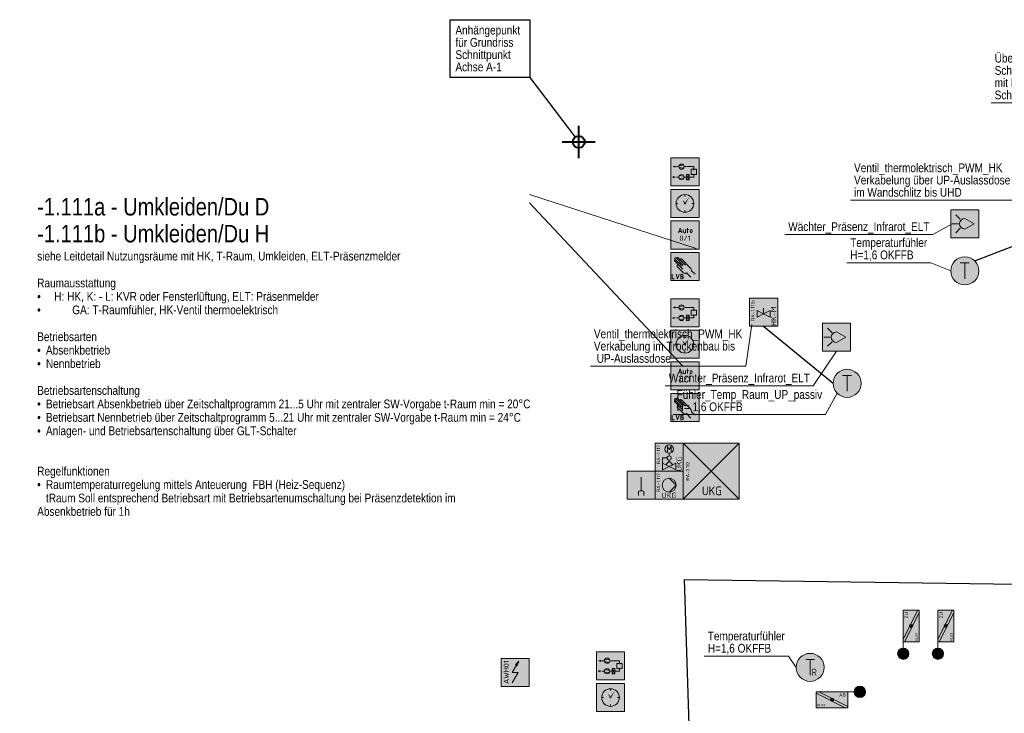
# Model space of a CAD drawing. Header units: metres. Extents: x -13.3 to 22.4, y -10.6 to 32.8.
# Tile 7 of 10: x -13.3 to 0.7, y 22.9 to 32.8. Entities that reach past the tile are written whole.
import ezdxf
from ezdxf.enums import TextEntityAlignment as Align

# ---------------------------------------------------------------- set-up
doc = ezdxf.new("R2010")
doc.units = ezdxf.units.M
doc.header["$MEASUREMENT"] = 0
for name, color, linetype, lineweight in [('50', 7, 'Continuous', 0), ('TRI_CONNPTS', 7, 'Continuous', 0), ('TRI_H3D', 7, 'Continuous', 0), ('ZWP_480_SYM_E0', 5, 'Continuous', 13), ('ZWP_480_SYM_E0_2D', 7, 'Continuous', 0), ('ZWP_480_SYM_E0_3D', 7, 'Continuous', 0), ('ZWP_480_SYM_SCHWARZ', 7, 'Continuous', 13), ('ZWP_480_SYM_SCHWARZ_2D', 7, 'Continuous', 0), ('ZWP_480_TEXT_1_50_TOP', 7, 'Continuous', 0), ('ZWP_480_TEXT_SCHWARZ', 7, 'Continuous', 0)]:
    doc.layers.add(name, color=color, linetype=linetype, lineweight=lineweight)
doc.layers.add('ALLG-Einfügepunkt', color=7, linetype='Continuous', lineweight=0, plot=False)
doc.layers.add('INTERN_Bemerkung', color=6, linetype='Continuous', lineweight=30, plot=False)
doc.layers.get('TRI_CONNPTS').off()
doc.layers.get('TRI_H3D').off()
doc.styles.add('1 100 0 35', font='ARIALN.TTF', dxfattribs={"height": 0.25})
doc.styles.add('ISOCP', font='isocp.shx')
doc.styles.add('Style-Arial Narrow', font='ARIALN.TTF')
doc.styles.add('Style-isocp', font='isocp.shx')
doc.styles.add('ZWP_1 200', font='ARIALN.TTF', dxfattribs={"height": 0.5})
doc.styles.add('ZWP_1 50', font='ARIALN.TTF', dxfattribs={"height": 0.125})

# ---------------------------------------------------------------- blocks, each defined once
blk = doc.blocks.new('*U15')
at = {"color": 2, "linetype": 'Continuous', "lineweight": 40}
for p, q in [((0, -0.23), (0, 0.23)), ((-0.235, 0), (0.235, 0))]:
    blk.add_line(p, q, dxfattribs=at)
blk.add_circle((0, 0), 0.0854, dxfattribs=at)
blk = doc.blocks.new('EINFUE')
at = {"color": 2, "linetype": 'Continuous', "lineweight": 30}
blk.add_line((-0.6957, 0.9207), (-0.0499, 0.0693), dxfattribs=at)
blk.add_3dface([(-1.8342, 1.7443), (-0.6957, 1.7443), (-0.6957, 0.9207), (-1.8342, 0.9207)], dxfattribs=at)
at = {"color": 2, "linetype": 'Continuous', "lineweight": 40}
blk.add_blockref('*U15', (-0.0001, 0), dxfattribs=at)
at = {"color": 2, "linetype": 'Continuous', "lineweight": 30, "style": 'Style-Arial Narrow'}
for s, p in [('Anhängepunkt', (-1.7581, 1.5333)), ('für Grundriss', (-1.7581, 1.3583)), ('Schnittpunkt', (-1.7581, 1.1833)), ('Achse A-1', (-1.7581, 1.0083))]:
    blk.add_text(s, height=0.125, dxfattribs=at).set_placement(p)
blk = doc.blocks.new('*U38')
at = {"color": 5, "linetype": 'Continuous', "lineweight": 13}
for p, q in [((-0.063, 0.113), (0.062, 0.113)), ((0, -0.112), (0, 0.113))]:
    blk.add_line(p, q, dxfattribs=at)
blk = doc.blocks.new('ZWP_480_Fuehler_Temp_1_1')
at = {"lineweight": 13}
h = blk.add_hatch(color=254, dxfattribs=at)
edge = h.paths.add_edge_path()
edge.add_arc((-0.016, 0), 0.2, 0, 360)
at = {"color": 5, "lineweight": 13}
blk.add_circle((-0.016, 0), 0.2, dxfattribs=at)
at = {"color": 5, "linetype": 'Continuous', "lineweight": 13}
blk.add_blockref('*U38', (-0.017, 0), dxfattribs=at)
blk = doc.blocks.new('ZWP_480_Fuehler_Temp_2')
at = {"layer": '50'}
for p, q in [((0, 0.001), (0, 0.001)), ((0, 0), (0, 0)), ((0, 0, 0.001), (0, 0, 0.001)), ((0.001, 0), (0.001, 0)), ((0.184, 0), (0.184, 0))]:
    blk.add_line(p, q, dxfattribs=at)
at = {"layer": 'ZWP_480_SYM_E0', "color": 5, "lineweight": 13}
blk.add_blockref('ZWP_480_Fuehler_Temp_1_1', (0, 0), dxfattribs=at)
blk = doc.blocks.new('*U18')
at = {"color": 5, "linetype": 'Continuous', "lineweight": 13}
for p, q in [((-0.063, 0.113), (0.062, 0.113)), ((0, -0.112), (0, 0.113))]:
    blk.add_line(p, q, dxfattribs=at)
blk = doc.blocks.new('ZWP_480_Fuehler_Temp_1')
at = {"lineweight": 13}
h = blk.add_hatch(color=254, dxfattribs=at)
edge = h.paths.add_edge_path()
edge.add_arc((-0.016, 0), 0.2, 0, 360)
at = {"color": 5, "lineweight": 13}
blk.add_circle((-0.016, 0), 0.2, dxfattribs=at)
at = {"color": 5, "linetype": 'Continuous', "lineweight": 13}
blk.add_blockref('*U18', (-0.017, 0), dxfattribs=at)
blk = doc.blocks.new('ZWP_480_Fuehler_Temp')
at = {"layer": 'ZWP_480_SYM_E0', "color": 5, "lineweight": 13}
blk.add_blockref('ZWP_480_Fuehler_Temp_1', (0, 0), dxfattribs=at)
blk = doc.blocks.new('ZWP_480_Wächter_Präsenz_Infrarot_1')
at = {"layer": 'ZWP_480_SYM_E0', "color": 5, "lineweight": 13}
for p, q in [((-0.135, 0), (0, 0.075)), ((0.064, 0.064), (0.127, 0.127)), ((-0.135, 0), (0, -0.075)), ((0.064, -0.064), (0.127, -0.127)), ((0.09, 0), (0.18, 0))]:
    blk.add_line(p, q, dxfattribs=at)
at = {"layer": 'ZWP_480_SYM_E0', "color": 5, "lineweight": 13, "flags": 128}
blk.add_lwpolyline([(-0.2, 0.2), (0.2, 0.2), (0.2, -0.2), (-0.2, -0.2)], close=True, dxfattribs=at)
at = {"layer": 'ZWP_480_SYM_E0', "color": 5, "lineweight": 13}
blk.add_arc((0, 0), 0.075, 270, 90, dxfattribs=at)
at = {"layer": 'ZWP_480_SYM_E0', "color": 254, "lineweight": 13, "extrusion": (0, 0, -1)}
blk.add_solid([(0.2, 0.2), (-0.2, 0.2), (0.2, -0.2), (-0.2, -0.2)], dxfattribs=at)
blk = doc.blocks.new('ZWP_480_Wächter_Präsenz_Infrarot')
at = {"layer": 'ZWP_480_SYM_E0', "color": 5, "lineweight": 13, "rotation": 180}
blk.add_blockref('ZWP_480_Wächter_Präsenz_Infrarot_1', (0, 0), dxfattribs=at)
blk = doc.blocks.new('_T3D___31')
at = {"layer": 'ZWP_480_TEXT_1_50_TOP', "linetype": 'Continuous'}
for p, q in [((-1.472, 30.188, -3.44), (0.85, 30.188, -3.44)), ((0.85, 30.188, -3.44), (1.028, 29.804, -3.44))]:
    blk.add_line(p, q, dxfattribs=at)
at = {"layer": 'ZWP_480_TEXT_1_50_TOP', "linetype": 'Continuous', "style": 'ZWP_1 50'}
for s, p in [('Ventil_thermolektrisch_PWM_HK', (-1.422, 30.713, -3.44)), ('Verkabelung über UP-Auslassdose', (-1.422, 30.538, -3.44)), ('im Wandschlitz bis UHD', (-1.422, 30.363, -3.44))]:
    blk.add_text(s, height=0.125, dxfattribs=at).set_placement(p, align=Align.TOP_LEFT)
blk = doc.blocks.new('_T3D___36')
at = {"layer": 'ZWP_480_TEXT_1_50_TOP', "linetype": 'Continuous'}
for p, q in [((-2.962, 27.822, -3.44), (-2.875, 28.417, -3.44)), ((-5.178, 27.822, -3.44), (-2.962, 27.822, -3.44))]:
    blk.add_line(p, q, dxfattribs=at)
at = {"layer": 'ZWP_480_TEXT_1_50_TOP', "linetype": 'Continuous', "style": 'ZWP_1 50'}
for s, p in [('Ventil_thermolektrisch_PWM_HK', (-5.128, 28.347, -3.44)), ('Verkabelung im Trockenbau bis', (-5.128, 28.172, -3.44)), (' UP-Auslassdose', (-5.128, 27.997, -3.44))]:
    blk.add_text(s, height=0.125, dxfattribs=at).set_placement(p, align=Align.TOP_LEFT)
blk = doc.blocks.new('_T3D___37')
at = {"layer": 'ZWP_480_TEXT_1_50_TOP', "linetype": 'Continuous'}
for p, q in [((-1.829, 27.16, -2.344), (-1.663, 27.466, -2.344)), ((-4.004, 27.16, -2.344), (-1.829, 27.16, -2.344))]:
    blk.add_line(p, q, dxfattribs=at)
at = {"layer": 'ZWP_480_TEXT_1_50_TOP', "linetype": 'Continuous', "style": 'ZWP_1 50'}
for s, p in [('Fühler_Temp_Raum_UP_passiv', (-3.954, 27.51, -2.344)), ('H= 1,6 OKFFB', (-3.954, 27.335, -2.344))]:
    blk.add_text(s, height=0.125, dxfattribs=at).set_placement(p, align=Align.TOP_LEFT)
blk = doc.blocks.new('_T3D___38')
at = {"layer": 'ZWP_480_TEXT_1_50_TOP', "linetype": 'Continuous'}
for p, q in [((-2.004, 27.57, -0.835), (-1.673, 28.064, -0.835)), ((-4.115, 27.57, -0.835), (-2.004, 27.57, -0.835))]:
    blk.add_line(p, q, dxfattribs=at)
at = {"layer": 'ZWP_480_TEXT_1_50_TOP', "linetype": 'Continuous', "style": 'ZWP_1 50'}
blk.add_text('Wächter_Präsenz_Infrarot_ELT', height=0.125, dxfattribs=at).set_placement((-4.065, 27.745, -0.835), align=Align.TOP_LEFT)
blk = doc.blocks.new('_T3D___39')
at = {"layer": 'ZWP_480_TEXT_1_50_TOP', "linetype": 'Continuous'}
for p, q in [((-1.527, 29.327, -2.344), (-0.326, 29.327, -2.344)), ((-0.326, 29.327, -2.344), (-0.043, 29.211, -2.344))]:
    blk.add_line(p, q, dxfattribs=at)
at = {"layer": 'ZWP_480_TEXT_1_50_TOP', "linetype": 'Continuous', "style": 'ZWP_1 50'}
for s, p in [('Temperaturfühler', (-1.477, 29.677, -2.344)), ('H=1,6 OKFFB', (-1.477, 29.502, -2.344))]:
    blk.add_text(s, height=0.125, dxfattribs=at).set_placement(p, align=Align.TOP_LEFT)
blk = doc.blocks.new('_T3D___40')
at = {"layer": 'ZWP_480_TEXT_1_50_TOP', "linetype": 'Continuous'}
for p, q in [((-0.3, 29.73, -0.835), (-0.023, 29.882, -0.835)), ((-2.411, 29.73, -0.835), (-0.3, 29.73, -0.835))]:
    blk.add_line(p, q, dxfattribs=at)
at = {"layer": 'ZWP_480_TEXT_1_50_TOP', "linetype": 'Continuous', "style": 'ZWP_1 50'}
blk.add_text('Wächter_Präsenz_Infrarot_ELT', height=0.125, dxfattribs=at).set_placement((-2.361, 29.905, -0.835), align=Align.TOP_LEFT)
blk = doc.blocks.new('_T3D___43')
at = {"layer": 'ZWP_480_TEXT_1_50_TOP', "linetype": 'Continuous'}
for p, q in [((0.475, 28.377), (2.328, 28.377)), ((2.328, 28.377), (2.985, 26.908))]:
    blk.add_line(p, q, dxfattribs=at)
at = {"layer": 'ZWP_480_TEXT_1_50_TOP', "linetype": 'Continuous', "style": 'ZWP_1 50'}
for s, p in [('Überwachung AWH01 - ', (0.525, 29.077)), ('Schmutzwasserhebeanlage', (0.525, 28.902)), ('mit Füllstandsüberwachung', (0.525, 28.727)), ('Schacht', (0.525, 28.552))]:
    blk.add_text(s, height=0.125, dxfattribs=at).set_placement(p, align=Align.TOP_LEFT)
blk = doc.blocks.new('ZWP_480_Autarke_Anlage_1_2')
at = {"lineweight": 13, "extrusion": (0, 0, -1)}
blk.add_hatch(color=256, dxfattribs=at).paths.add_polyline_path([(-0.029, -0.105), (-0.052, -0.036), (-0.005, -0.09), (-0.017, -0.097)])
at = {"lineweight": 13}
for p, q in [((-0.042, -0.2), (0.017, -0.097)), ((-0.042, -0.347), (0.042, -0.2)), ((-0.042, -0.2), (0.042, -0.2))]:
    blk.add_line(p, q, dxfattribs=at)
at = {"lineweight": 13, "flags": 128}
for points in [[(-0.2, -0.4), (-0.2, 0), (0.2, 0), (0.2, -0.4)], [(0.005, -0.09), (0.052, -0.036), (0.029, -0.105), (0.017, -0.097)]]:
    blk.add_lwpolyline(points, close=True, dxfattribs=at)
at = {"color": 254, "lineweight": 13, "extrusion": (0, 0, -1)}
blk.add_solid([(0.2, -0.4), (0.2, 0), (-0.2, -0.4), (-0.2, 0)], dxfattribs=at)
at = {"insert": (-0.128, -0.194), "char_height": 0.15, "attachment_point": 5, "rotation": 90, "style": 'ZWP_1 200'}
blk.add_mtext('\\Fisocp;\\Q0;\\H0.5x;AWH01', dxfattribs=at)
blk = doc.blocks.new('ZWP_480_Anlsch_Anlagenbild_kl_1')
at = {"color": 250, "lineweight": 13}
for p, q in [((0.165, 0.287), (0.23, 0.299)), ((0.163, 0.275), (0.128, 0.275)), ((0.163, 0.275), (0.128, 0.275)), ((0.165, 0.263), (0.23, 0.251)), ((0.236, 0.137), (0.171, 0.149)), ((0.238, 0.275), (0.377, 0.275)), ((0.311, 0.163), (0.273, 0.088)), ((0.273, 0.163), (0.311, 0.088)), ((0.377, 0.226), (0.377, 0.275)), ((0.377, 0.125), (0.377, 0.174)), ((0.163, 0.125), (0.128, 0.125)), ((0.236, 0.113), (0.171, 0.101)), ((0.238, 0.125), (0.273, 0.125)), ((0.377, 0.125), (0.311, 0.125))]:
    blk.add_line(p, q, dxfattribs=at)
at = {"color": 250, "lineweight": 13, "flags": 128}
blk.add_lwpolyline([(0.05, 0.4), (0.45, 0.4), (0.45, 0), (0.05, 0)], close=True, dxfattribs=at)
at = {"color": 250, "lineweight": 13}
for centre in [(0.201, 0.275), (0.201, 0.125)]:
    blk.add_circle(centre, 0.0375, dxfattribs=at)
at = {"color": 254, "lineweight": 13, "extrusion": (0, 0, -1)}
blk.add_solid([(-0.05, 0.4), (-0.45, 0.4), (-0.05, 0), (-0.45, 0)], dxfattribs=at)
at = {"color": 250, "lineweight": 13}
for points in [[(0.111, 0.284), (0.081, 0.275), (0.111, 0.266)], [(0.273, 0.163), (0.311, 0.163), (0.311, 0.088), (0.273, 0.088)], [(0.34, 0.237), (0.415, 0.237), (0.415, 0.163), (0.34, 0.163)], [(0.081, 0.134), (0.111, 0.125), (0.081, 0.116)]]:
    blk.add_3dface(points, dxfattribs=at)
blk = doc.blocks.new('ZWP_480_Anlsch_Anlagenbild_kl')
at = {"layer": 'ZWP_480_SYM_SCHWARZ', "color": 250, "lineweight": 13}
blk.add_blockref('ZWP_480_Anlsch_Anlagenbild_kl_1', (0, 0), dxfattribs=at)
blk = doc.blocks.new('ZWP_480_Anlsch_Zeitschaltprogramm_kl_1')
at = {"color": 250, "lineweight": 13}
for p, q in [((0.25, 0.326), (0.25, 0.3)), ((0.15, 0.2), (0.124, 0.2)), ((0.376, 0.2), (0.35, 0.2)), ((0.25, 0.1), (0.25, 0.074))]:
    blk.add_line(p, q, dxfattribs=at)
at = {"color": 250, "lineweight": 13, "flags": 128}
blk.add_lwpolyline([(0.05, 0.4), (0.45, 0.4), (0.45, 0), (0.05, 0)], close=True, dxfattribs=at)
at = {"color": 250, "lineweight": 13}
for radius in [0.126, 0.00655]:
    blk.add_circle((0.25, 0.2), radius, dxfattribs=at)
at = {"color": 254, "lineweight": 13, "extrusion": (0, 0, -1)}
blk.add_solid([(-0.05, 0.4), (-0.45, 0.4), (-0.05, 0), (-0.45, 0)], dxfattribs=at)
at = {"color": 7, "lineweight": 13, "extrusion": (0, 0, -1)}
blk.add_solid([(-0.25, 0.2), (-0.256, 0.221), (-0.267, 0.213), (-0.314, 0.294)], dxfattribs=at)
at = {"color": 7, "lineweight": 13}
blk.add_solid([(0.25, 0.2), (0.244, 0.221), (0.232, 0.213), (0.211, 0.255)], dxfattribs=at)
blk = doc.blocks.new('ZWP_480_Anlsch_Zeitschaltprogramm_kl')
at = {"layer": 'ZWP_480_SYM_SCHWARZ', "color": 250, "lineweight": 13}
blk.add_blockref('ZWP_480_Anlsch_Zeitschaltprogramm_kl_1', (0, 0), dxfattribs=at)
blk = doc.blocks.new('*U159')
at = {"color": 250, "lineweight": 13}
blk.add_line((0.032, -0.03), (-0.032, -0.03), dxfattribs=at)
at = {"color": 250, "lineweight": 13, "flags": 128}
blk.add_lwpolyline([(-0.045, -0.068), (0, 0.067), (0.045, -0.068)], dxfattribs=at)
blk = doc.blocks.new('*U160')
at = {"color": 250, "lineweight": 13}
blk.add_line((-0.03, 0.045), (-0.03, -0.019), dxfattribs=at)
at = {"color": 250, "lineweight": 13, "flags": 128}
blk.add_lwpolyline([(-0.004, -0.045), (0.03, -0.045), (0.03, 0.045)], dxfattribs=at)
at = {"color": 250, "lineweight": 13}
blk.add_arc((-0.004, -0.019), 0.0262, 180, 270, dxfattribs=at)
blk = doc.blocks.new('*U161')
at = {"color": 250, "lineweight": 13}
for p, q in [((-0.023, 0.022), (0.022, 0.022)), ((-0.008, -0.068), (-0.008, 0.067))]:
    blk.add_line(p, q, dxfattribs=at)
blk = doc.blocks.new('*U162')
at = {"color": 250, "lineweight": 13}
for p, q in [((-0.03, -0.015), (-0.03, 0.015)), ((0.03, 0.015), (0.03, -0.015))]:
    blk.add_line(p, q, dxfattribs=at)
at = {"color": 250, "lineweight": 13, "extrusion": (0, 0, -1)}
for centre, start, end in [((0, 0.015), 0, 180), ((0, -0.015), 180, 0)]:
    blk.add_arc(centre, 0.03, start, end, dxfattribs=at)
blk = doc.blocks.new('ZWP_480_Anlsch_Anlagenschalter_kl_1')
at = {"color": 250, "lineweight": 13, "flags": 128}
blk.add_lwpolyline([(0.05, 0.4), (0.45, 0.4), (0.45, 0), (0.05, 0)], close=True, dxfattribs=at)
at = {"color": 254, "lineweight": 13, "extrusion": (0, 0, -1)}
blk.add_solid([(-0.05, 0.4), (-0.45, 0.4), (-0.05, 0), (-0.45, 0)], dxfattribs=at)
at = {"color": 250, "lineweight": 13, "xscale": 0.5, "yscale": 0.5}
for name, p in [('*U159', (0.181, 0.265)), ('*U161', (0.289, 0.265)), ('*U160', (0.241, 0.254)), ('*U162', (0.338, 0.254))]:
    blk.add_blockref(name, p, dxfattribs=at)
at = {"style": 'Style-isocp'}
blk.add_text('0/1', height=0.075, dxfattribs=at).set_placement((0.25, 0.192), align=Align.TOP_CENTER)
blk = doc.blocks.new('ZWP_480_Anlsch_Anlagenschalter_kl')
at = {"layer": 'ZWP_480_SYM_SCHWARZ_2D', "color": 250, "lineweight": 13}
blk.add_blockref('ZWP_480_Anlsch_Anlagenschalter_kl_1', (0, 0), dxfattribs=at)
blk = doc.blocks.new('*U165')
at = {"color": 250, "linetype": 'Continuous', "lineweight": 13}
for p, q in [((0, 0.008), (-0.038, 0.008)), ((-0.038, -0.067), (0, -0.067))]:
    blk.add_line(p, q, dxfattribs=at)
at = {"color": 250, "linetype": 'Continuous', "lineweight": 13, "flags": 128}
blk.add_lwpolyline([(0, 0.068), (-0.038, 0.068), (-0.038, -0.067)], dxfattribs=at)
at = {"color": 250, "linetype": 'Continuous', "lineweight": 13}
for centre, radius in [((0, 0.038), 0.03), ((0, -0.03), 0.0375)]:
    blk.add_arc(centre, radius, 270, 90, dxfattribs=at)
blk = doc.blocks.new('ZWP_480_Anlsch_Handeingriff_LVB_kl_1')
at = {"color": 250, "lineweight": 13}
for p, q in [((0.21, 0.203), (0.106, 0.307)), ((0.225, 0.22), (0.122, 0.323)), ((0.257, 0.219), (0.148, 0.328)), ((0.326, 0.182), (0.2, 0.308)), ((0.219, 0.162), (0.104, 0.277)), ((0.229, 0.112), (0.139, 0.201)), ((0.335, 0.047), (0.266, 0.116)), ((0.393, 0.091), (0.345, 0.138))]:
    blk.add_line(p, q, dxfattribs=at)
at = {"color": 250, "lineweight": 13, "flags": 128}
blk.add_lwpolyline([(0.05, 0.4), (0.45, 0.4), (0.45, 0), (0.05, 0)], close=True, dxfattribs=at)
at = {"color": 250, "linetype": 'Continuous', "lineweight": 13, "flags": 128}
for points in [[(0.069, 0.091), (0.069, 0.024), (0.099, 0.024)], [(0.122, 0.091), (0.144, 0.024), (0.167, 0.091)]]:
    blk.add_lwpolyline(points, dxfattribs=at)
at = {"color": 250, "lineweight": 13}
for centre, radius, start, end in [((0.112, 0.285), 0.0112, 39.1885, 225), ((0.114, 0.315), 0.0112, 45, 225), ((0.14, 0.32), 0.0112, 45, 225), ((0.192, 0.3), 0.0112, 45, 225), ((0.151, 0.21), 0.0143, 39.3773, 225), ((0.255, 0.139), 0.0378, 225, 302.1988)]:
    blk.add_arc(centre, radius, start, end, dxfattribs=at)
blk.add_ellipse((0.318, 0.164), major_axis=(0.0237, -0.04), ratio=0.353513, start_param=0.67387, end_param=1.817169, dxfattribs=at)
at = {"color": 254, "lineweight": 13, "extrusion": (0, 0, -1)}
blk.add_solid([(-0.05, 0.4), (-0.45, 0.4), (-0.05, 0), (-0.45, 0)], dxfattribs=at)
at = {"color": 250, "linetype": 'Continuous', "lineweight": 13, "xscale": 0.5, "yscale": 0.5}
blk.add_blockref('*U165', (0.208, 0.057), dxfattribs=at)
blk = doc.blocks.new('ZWP_480_Anlsch_Handeingriff_LVB_kl')
at = {"layer": 'ZWP_480_SYM_SCHWARZ', "color": 250, "lineweight": 13}
blk.add_blockref('ZWP_480_Anlsch_Handeingriff_LVB_kl_1', (0, 0), dxfattribs=at)
blk = doc.blocks.new('ZWP_480_Ventil_thermelektr_1')
at = {"color": 5, "lineweight": 13}
for p, q in [((-0.094, 0.024), (0, -0.023)), ((-0.094, -0.07), (-0.094, 0.024)), ((0, 0.057), (0, -0.023)), ((0.094, 0.024), (0, -0.023)), ((0.094, -0.07), (0.094, 0.024)), ((0, -0.023), (-0.094, -0.07)), ((0, -0.023), (0.094, -0.07))]:
    blk.add_line(p, q, dxfattribs=at)
at = {"color": 5, "lineweight": 13, "flags": 128}
blk.add_lwpolyline([(-0.2, 0.202), (0.2, 0.202), (0.2, -0.198), (-0.2, -0.198)], close=True, dxfattribs=at)
blk.add_lwpolyline([(-0.2, 0.202), (0.2, 0.202), (0.2, -0.198), (-0.2, -0.198)], close=True, dxfattribs=at)
at = {"color": 254, "lineweight": 13, "extrusion": (0, 0, -1)}
blk.add_solid([(0.2, 0.202), (-0.2, 0.202), (0.2, -0.198), (-0.2, -0.198)], dxfattribs=at)
blk.add_solid([(0.2, 0.202), (-0.2, 0.202), (0.2, -0.198), (-0.2, -0.198)], dxfattribs=at)
at = {"rotation": 90, "style": 'ISOCP'}
for s, insert, char_height, attachment_point in [('\\H0.277778x;RA-1.111b', (-0.179, 0.176), 0.18, 3), ('\\H0.5x;HK-M', (0.142, -0.198), 0.15, 4)]:
    blk.add_mtext(s, dxfattribs=dict(at, insert=insert, char_height=char_height, attachment_point=attachment_point))
blk = doc.blocks.new('ZWP_480_Ventil_thermelektr')
at = {"layer": 'ZWP_480_SYM_E0_2D', "color": 5, "lineweight": 13}
blk.add_blockref('ZWP_480_Ventil_thermelektr_1', (0, 0), dxfattribs=at)
blk = doc.blocks.new('ZWP_480_BSK_Motor_klein_R_1')
at = {"layer": 'ZWP_480_SYM_E0_2D', "lineweight": 13}
h = blk.add_hatch(color=254, dxfattribs=at)
edge = h.paths.add_edge_path()
edge.add_arc((0.397, 0.112), 0.081, 0, 360)
h = blk.add_hatch(color=5, dxfattribs=at)
edge = h.paths.add_edge_path()
edge.add_arc((0, 0), 0.0225, 0, 360)
h = blk.add_hatch(color=5, dxfattribs=at)
edge = h.paths.add_edge_path()
edge.add_arc((0, 0), 0.0225, 0, 360)
at = {"layer": 'ZWP_480_SYM_E0_2D', "color": 5, "lineweight": 13}
for p, q in [((0.367, 0.067), (0.367, 0.158)), ((0.367, 0.158), (0.397, 0.107)), ((0.397, 0.107), (0.428, 0.158)), ((0.428, 0.158), (0.428, 0.067)), ((-0.225, 0.094), (0.187, -0.113)), ((-0.187, 0.112), (0.225, -0.094)), ((0.316, 0.112), (0.225, 0.112))]:
    blk.add_line(p, q, dxfattribs=at)
at = {"layer": 'ZWP_480_SYM_E0_2D', "color": 5, "lineweight": 13, "flags": 128}
blk.add_lwpolyline([(0.225, -0.113), (0.225, 0.112), (-0.225, 0.112), (-0.225, -0.113)], close=True, dxfattribs=at)
at = {"layer": 'ZWP_480_SYM_E0_2D', "color": 5, "lineweight": 13}
blk.add_circle((0.397, 0.112), 0.081, dxfattribs=at)
at = {"layer": 'ZWP_480_SYM_E0_2D', "color": 254, "lineweight": 13}
blk.add_solid([(0.225, -0.113), (0.225, 0.112), (-0.225, -0.113), (-0.225, 0.112)], dxfattribs=at)
at = {"layer": 'ZWP_480_SYM_E0_3D', "color": 5, "lineweight": 13}
blk.add_circle((0, 0), 0.0225, dxfattribs=at)
blk.add_circle((0, 0), 0.0225, dxfattribs=at)
at = {"layer": 'ZWP_480_SYM_E0_2D', "char_height": 0.10125, "style": 'ZWP_1 200'}
for s, insert, attachment_point in [('\\Fisocp;\\Q0;\\H0.493827x;AB', (0.198, 0.068), 6), ('\\Fisocp;\\Q0;\\H0.345679x;KL03', (-0.212, -0.078), 4)]:
    blk.add_mtext(s, dxfattribs=dict(at, insert=insert, attachment_point=attachment_point))
blk = doc.blocks.new('ZWP_480_BSK_Motor_klein_R')
at = {"layer": 'ZWP_480_SYM_E0_3D', "color": 5, "lineweight": 13}
blk.add_blockref('ZWP_480_BSK_Motor_klein_R_1', (0, 0), dxfattribs=at)
blk = doc.blocks.new('ZWP_480_BSK_Motor_klein_L_1')
at = {"layer": 'ZWP_480_SYM_E0_2D', "lineweight": 13}
h = blk.add_hatch(color=254, dxfattribs=at)
edge = h.paths.add_edge_path()
edge.add_arc((-0.397, 0.113), 0.081, 0, 360)
h = blk.add_hatch(color=5, dxfattribs=at)
edge = h.paths.add_edge_path()
edge.add_arc((0, 0), 0.0225, 0, 360)
h = blk.add_hatch(color=5, dxfattribs=at)
edge = h.paths.add_edge_path()
edge.add_arc((0, 0), 0.0225, 0, 360)
at = {"layer": 'ZWP_480_SYM_E0_2D', "color": 5, "lineweight": 13}
for p, q in [((-0.427, 0.067), (-0.427, 0.158)), ((-0.427, 0.158), (-0.397, 0.107)), ((-0.397, 0.107), (-0.367, 0.158)), ((-0.367, 0.158), (-0.367, 0.067)), ((-0.225, 0.113), (-0.316, 0.113)), ((-0.225, 0.094), (0.187, -0.113)), ((-0.187, 0.113), (0.225, -0.094))]:
    blk.add_line(p, q, dxfattribs=at)
at = {"layer": 'ZWP_480_SYM_E0_2D', "color": 5, "lineweight": 13, "flags": 128}
blk.add_lwpolyline([(0.225, -0.113), (0.225, 0.113), (-0.225, 0.113), (-0.225, -0.113)], close=True, dxfattribs=at)
at = {"layer": 'ZWP_480_SYM_E0_2D', "color": 5, "lineweight": 13}
blk.add_circle((-0.397, 0.113), 0.081, dxfattribs=at)
at = {"layer": 'ZWP_480_SYM_E0_2D', "color": 254, "lineweight": 13, "extrusion": (0, 0, -1)}
blk.add_solid([(-0.225, -0.113), (-0.225, 0.113), (0.225, -0.113), (0.225, 0.113)], dxfattribs=at)
at = {"layer": 'ZWP_480_SYM_E0_3D', "color": 5, "lineweight": 13}
blk.add_circle((0, 0), 0.0225, dxfattribs=at)
blk.add_circle((0, 0), 0.0225, dxfattribs=at)
at = {"layer": 'ZWP_480_SYM_E0_2D', "char_height": 0.10125, "style": 'ZWP_1 200'}
for s, insert, attachment_point in [('\\Fisocp;\\Q0;\\H0.493827x;ZU', (0.198, 0.068), 6), ('\\Fisocp;\\Q0;\\H0.345679x;KL03', (-0.212, -0.078), 4)]:
    blk.add_mtext(s, dxfattribs=dict(at, insert=insert, attachment_point=attachment_point))
blk = doc.blocks.new('ZWP_480_BSK_Motor_klein_L')
at = {"layer": 'ZWP_480_SYM_E0_3D', "color": 5, "lineweight": 13, "rotation": 90}
blk.add_blockref('ZWP_480_BSK_Motor_klein_L_1', (0, 0), dxfattribs=at)
blk = doc.blocks.new('ZWP_480_Umluftkühlgerät_1')
at = {"color": 5, "lineweight": 13}
for p, q in [((0.4, 0.4), (-0.4, -0.4)), ((0.4, -0.4), (-0.4, 0.4))]:
    blk.add_line(p, q, dxfattribs=at)
at = {"color": 5, "lineweight": 13, "flags": 128}
blk.add_lwpolyline([(-0.4, 0.4), (0.4, 0.4), (0.4, -0.4), (-0.4, -0.4)], close=True, dxfattribs=at)
at = {"color": 254, "lineweight": 13, "extrusion": (0, 0, -1)}
blk.add_solid([(0.4, 0.4), (-0.4, 0.4), (0.4, -0.4), (-0.4, -0.4)], dxfattribs=at)
at = {"insert": (-0.361, 0.001), "char_height": 0.18, "attachment_point": 2, "rotation": 90, "style": 'ZWP_1 200'}
blk.add_mtext('\\Fisocp;\\Q0;\\H0.277778x;RA-1.112', dxfattribs=at)
at = {"insert": (0.008, -0.281), "char_height": 0.125, "attachment_point": 5, "style": 'ZWP_1 200'}
blk.add_mtext('\\Fisocp;\\Q0;UKG', dxfattribs=at)
blk = doc.blocks.new('ZWP_480_Umluftkühlgerät')
at = {"layer": 'ZWP_480_SYM_E0_2D', "color": 5, "lineweight": 13}
blk.add_blockref('ZWP_480_Umluftkühlgerät_1', (0, 0), dxfattribs=at)
blk = doc.blocks.new('ZWP_480_Ventil_2Weg_druckunabhängig_1')
at = {"color": 5, "lineweight": 13}
for p, q in [((0, 0.055), (0, 0.018)), ((-0.094, -0.012), (-0.094, -0.087)), ((-0.094, -0.012), (-0.03, -0.012)), ((-0.094, -0.087), (0, -0.133)), ((-0.094, -0.18), (-0.094, -0.087)), ((0, -0.133), (-0.094, -0.18)), ((0, -0.042), (0, -0.058)), ((0.094, -0.087), (0, -0.133)), ((0, -0.133), (0.094, -0.18)), ((0.094, -0.18), (0.094, -0.087))]:
    blk.add_line(p, q, dxfattribs=at)
at = {"color": 5, "lineweight": 13, "flags": 128}
blk.add_lwpolyline([(-0.2, 0.2), (0.2, 0.2), (0.2, -0.2), (-0.2, -0.2)], close=True, dxfattribs=at)
blk.add_lwpolyline([(-0.2, 0.2), (0.2, 0.2), (0.2, -0.2), (-0.2, -0.2)], close=True, dxfattribs=at)
at = {"color": 5, "linetype": 'Continuous', "lineweight": 13, "flags": 128}
blk.add_lwpolyline([(-0.026, 0.075), (-0.026, 0.154), (0, 0.11), (0.026, 0.154), (0.026, 0.075)], dxfattribs=at)
at = {"color": 5, "lineweight": 13}
for centre, radius in [((0, 0.115), 0.06), ((0, -0.012), 0.03)]:
    blk.add_circle(centre, radius, dxfattribs=at)
at = {"color": 254, "lineweight": 13, "extrusion": (0, 0, -1)}
blk.add_solid([(0.2, 0.2), (-0.2, 0.2), (0.2, -0.2), (-0.2, -0.2)], dxfattribs=at)
blk.add_solid([(0.2, 0.2), (-0.2, 0.2), (0.2, -0.2), (-0.2, -0.2)], dxfattribs=at)
at = {"color": 5, "lineweight": 13}
blk.add_3dface([(-0.05, -0.108), (0, -0.058), (0.05, -0.108), (0, -0.133)], dxfattribs=at)
at = {"rotation": 90, "style": 'ZWP_1 200'}
for s, insert, char_height, attachment_point in [('\\Fisocp;\\Q0;\\H0.277778x;RA-1.112', (-0.179, 0.174), 0.18, 3), ('\\Fisocp;\\Q0;\\H0.5x;UKG', (0.142, -0.2), 0.15, 4)]:
    blk.add_mtext(s, dxfattribs=dict(at, insert=insert, char_height=char_height, attachment_point=attachment_point))
blk = doc.blocks.new('ZWP_480_Ventil_2Weg_druckunabhängig')
at = {"layer": 'ZWP_480_SYM_E0_2D', "color": 5, "lineweight": 13}
blk.add_blockref('ZWP_480_Ventil_2Weg_druckunabhängig_1', (0, 0), dxfattribs=at)
blk = doc.blocks.new('ZWP_480_Pumpe_1')
at = {"lineweight": 13}
h = blk.add_hatch(color=254, dxfattribs=at)
edge = h.paths.add_edge_path()
edge.add_arc((0, 0), 0.1, 0, 360)
at = {"color": 5, "lineweight": 13}
for q in [(0, 0.1), (0, -0.1)]:
    blk.add_line((0.1, 0), q, dxfattribs=at)
at = {"color": 5, "lineweight": 13, "flags": 128}
blk.add_lwpolyline([(-0.2, 0.2), (0.2, 0.2), (0.2, -0.2), (-0.2, -0.2)], close=True, dxfattribs=at)
at = {"color": 5, "lineweight": 13}
blk.add_circle((0, 0), 0.1, dxfattribs=at)
at = {"color": 254, "lineweight": 13, "extrusion": (0, 0, -1)}
blk.add_solid([(0.2, 0.2), (-0.2, 0.2), (0.2, -0.2), (-0.2, -0.2)], dxfattribs=at)
at = {"insert": (-0.179, 0.174), "char_height": 0.18, "attachment_point": 3, "rotation": 90, "style": 'ZWP_1 200'}
blk.add_mtext('\\Fisocp;\\Q0;\\H0.277778x;RA-1.112', dxfattribs=at)
at = {"insert": (-0.004, -0.146), "char_height": 0.15, "attachment_point": 5, "style": 'ZWP_1 200'}
blk.add_mtext('\\Fisocp;\\Q0;\\H0.5x;UKG', dxfattribs=at)
blk = doc.blocks.new('ZWP_480_Pumpe')
at = {"layer": 'ZWP_480_SYM_E0_2D', "color": 5, "lineweight": 13}
blk.add_blockref('ZWP_480_Pumpe_1', (0, 0), dxfattribs=at)
blk = doc.blocks.new('ZWP_480_Waechter_Leckage_1_1')
at = {"color": 5, "lineweight": 13}
for p, q in [((0.02, -0.08), (0.02, 0.113)), ((0.02, -0.08), (0.02, 0.113)), ((-0.02, -0.147), (-0.02, -0.09)), ((-0.02, -0.147), (-0.02, -0.12)), ((0.06, -0.147), (0.06, -0.09)), ((0.06, -0.147), (0.06, -0.12))]:
    blk.add_line(p, q, dxfattribs=at)
at = {"color": 5, "lineweight": 13, "flags": 128}
blk.add_lwpolyline([(-0.18, 0.2), (0.22, 0.2), (0.22, -0.2), (-0.18, -0.2)], close=True, dxfattribs=at)
at = {"color": 5, "lineweight": 13}
blk.add_arc((0.02, -0.162), 0.0824, 60.9777, 119.0223, dxfattribs=at)
at = {"color": 254, "lineweight": 13, "extrusion": (0, 0, -1)}
blk.add_solid([(0.18, 0.2), (-0.22, 0.2), (0.18, -0.2), (-0.22, -0.2)], dxfattribs=at)
blk = doc.blocks.new('ZWP_480_Waechter_Leckage_2')
at = {"layer": 'ZWP_480_SYM_E0', "color": 5, "lineweight": 13}
blk.add_blockref('ZWP_480_Waechter_Leckage_1_1', (0, 0), dxfattribs=at)
blk = doc.blocks.new('ZWP_480_Fühler_Temp_1')
at = {"lineweight": 13}
h = blk.add_hatch(color=254, dxfattribs=at)
edge = h.paths.add_edge_path()
edge.add_arc((0, 0), 0.2, 0, 360)
at = {"color": 5, "linetype": 'Continuous', "lineweight": 13}
for p, q in [((-0.063, 0.113), (0.062, 0.113)), ((0, -0.112), (0, 0.113))]:
    blk.add_line(p, q, dxfattribs=at)
at = {"color": 5, "lineweight": 13}
blk.add_circle((0, 0), 0.2, dxfattribs=at)
blk.add_circle((0, 0), 0.2, dxfattribs=at)
at = {"insert": (0.021, -0.119), "char_height": 0.15, "attachment_point": 7, "style": 'ZWP_1 200'}
blk.add_mtext('\\Fisocp;\\Q0;\\H0.666667x;R', dxfattribs=at)
blk = doc.blocks.new('ZWP_480_Fühler_Temp')
at = {"layer": 'ZWP_480_SYM_E0_2D', "color": 5, "lineweight": 13}
blk.add_blockref('ZWP_480_Fühler_Temp_1', (0, 0), dxfattribs=at)
blk = doc.blocks.new('_T3D___54')
at = {"layer": 'ZWP_480_TEXT_1_50_TOP', "linetype": 'Continuous'}
for p, q in [((-3.559, 23.715, -0.832), (-2.358, 23.715, -0.832)), ((-2.358, 23.715, -0.832), (-2.249, 23.555, -0.832))]:
    blk.add_line(p, q, dxfattribs=at)
at = {"layer": 'ZWP_480_TEXT_1_50_TOP', "linetype": 'Continuous', "style": 'ZWP_1 50'}
for s, p in [('Temperaturfühler', (-3.509, 24.065, -0.832)), ('H=1,6 OKFFB', (-3.509, 23.89, -0.832))]:
    blk.add_text(s, height=0.125, dxfattribs=at).set_placement(p, align=Align.TOP_LEFT)

msp = doc.modelspace()

# ---------------------------------------------------------------- linework, layer by layer
at = {"layer": 'INTERN_Bemerkung', "lineweight": 0}
for p, q in [((-3.673, 29.532, -0.5), (-6.215, 30.354, -0.5)), ((-6.215, 30.354, -0.5), (-3.87, 27.855, -0.5))]:
    msp.add_line(p, q, dxfattribs=at)
at = {"layer": 'INTERN_Bemerkung'}
for p, q in [((0.298, 29.352, -0.5), (1.027, 29.635, -0.5)), ((-2.712, 28.424, -0.5), (-1.721, 27.607, -0.5))]:
    msp.add_line(p, q, dxfattribs=at)
at = {"layer": 'INTERN_Bemerkung', "flags": 128}
msp.add_lwpolyline([(-5.081, 10.768), (-3.062, 10.768), (-5.135, 11.445), (-5.18, 12.313), (-3.443, 12.369), (-3.841, 24.809), (2.602, 24.72), (2.676, 30.005), (8.505, 29.435), (2.184, 30.39)], dxfattribs=at)

# ---------------------------------------------------------------- block references
at = {"layer": '50'}
msp.add_blockref('ZWP_480_Fuehler_Temp_2', (0.173, 29.211, -2.349), dxfattribs=at)
at = {"layer": 'ALLG-Einfügepunkt', "color": 2, "linetype": 'Continuous', "lineweight": 40}
msp.add_blockref('EINFUE', (-5.35, 31.05, -0.5), dxfattribs=at)
at = {"layer": 'TRI_CONNPTS'}
for name, p in [('ZWP_480_Anlsch_Anlagenbild_kl', (-4.084, 30.423, -1.56)), ('ZWP_480_Anlsch_Zeitschaltprogramm_kl', (-4.084, 29.973, -1.56)), ('ZWP_480_Wächter_Präsenz_Infrarot', (0.157, 29.883, -0.84)), ('ZWP_480_Anlsch_Anlagenschalter_kl', (-4.084, 29.523, -1.56)), ('ZWP_480_Anlsch_Handeingriff_LVB_kl', (-4.084, 29.073, -1.56)), ('ZWP_480_Anlsch_Anlagenbild_kl', (-4.084, 28.414, -1.56)), ('ZWP_480_Ventil_thermelektr', (-2.712, 28.622, -0.836)), ('ZWP_480_Wächter_Präsenz_Infrarot', (-1.673, 28.265, -0.84)), ('ZWP_480_Anlsch_Zeitschaltprogramm_kl', (-4.084, 27.964, -1.56)), ('ZWP_480_Anlsch_Anlagenschalter_kl', (-4.084, 27.514, -1.56)), ('ZWP_480_Fuehler_Temp', (-1.505, 27.607, -2.349)), ('ZWP_480_Anlsch_Handeingriff_LVB_kl', (-4.084, 27.064, -1.56)), ('ZWP_480_Ventil_2Weg_druckunabhängig', (-4.059, 26.554, -0.835)), ('ZWP_480_Umluftkühlgerät', (-3.459, 26.354, -0.835)), ('ZWP_480_Waechter_Leckage_2', (-4.479, 26.154, -0.837)), ('ZWP_480_Pumpe', (-4.059, 26.154, -0.835)), ('ZWP_480_BSK_Motor_klein_L', (-0.608, 24.146, -0.501)), ('ZWP_480_BSK_Motor_klein_L', (-0.113, 24.146, -0.501)), ('ZWP_480_Anlsch_Anlagenbild_kl', (-5.146, 23.375, -0.835)), ('ZWP_480_Fühler_Temp', (-2.049, 23.555, -0.837)), ('ZWP_480_Anlsch_Zeitschaltprogramm_kl', (-5.146, 22.925, -0.835)), ('ZWP_480_BSK_Motor_klein_R', (-1.737, 23.093, -0.501))]:
    msp.add_blockref(name, p, dxfattribs=at)
at = {"layer": 'TRI_H3D', "color": 7, "linetype": 'Continuous', "lineweight": 0}
for name, p in [('_T3D___43', (0.058, 3.231, -0.5)), ('_T3D___31', (-0.001, 0.031, -0.003)), ('_T3D___40', (0, 0, 0)), ('_T3D___39', (0, 0, 0)), ('_T3D___36', (-0.005, 0.028, -0.003)), ('_T3D___38', (0, 0, 0)), ('_T3D___37', (0, 0, 0)), ('_T3D___54', (0, 0, 0))]:
    msp.add_blockref(name, p, dxfattribs=at)
at = {"layer": 'ZWP_480_SYM_SCHWARZ', "lineweight": 13}
msp.add_blockref('ZWP_480_Autarke_Anlage_1_2', (-6.255, 23.681, -1.78), dxfattribs=at)

# ---------------------------------------------------------------- texts
at = {"layer": 'ZWP_480_TEXT_SCHWARZ', "linetype": 'Continuous', "lineweight": 0, "insert": (-13.073, 30.251, 0.1), "char_height": 0.15, "width": 6.76786, "attachment_point": 1, "line_spacing_factor": 0.92, "style": '1 100 0 35'}
msp.add_mtext('\\pt0.125,0.5;\\H1.66667x;-1.111a - Umkleiden/Du D\\P-1.111b - Umkleiden/Du H\\P\\fArial Narrow|b0|i0|c00|p39;\\Q0;\\H0.5x;\\A1;siehe Leitdetail Nutzungsräume mit HK, T-Raum, Umkleiden, ELT-Präsenzmelder\\P\\PRaumausstattung\\P•^I   H: HK, K: - L: KVR oder Fensterlüftung, ELT: Präsenmelder\\P•     ^IGA: T-Raumfühler, HK-Ventil thermoelektrisch\\P\\PBetriebsarten\\P•^IAbsenkbetrieb\\P•^INennbetrieb\\P\\PBetriebsartenschaltung\\P•^IBetriebsart Absenkbetrieb über Zeitschaltprogramm 21...5 Uhr mit zentraler SW-Vorgabe t-Raum min = 20°C\\P•^IBetriebsart Nennbetrieb über Zeitschaltprogramm 5...21 Uhr mit zentraler SW-Vorgabe t-Raum min = 24°C\\P•^IAnlagen- und Betriebsartenschaltung über GLT-Schalter \\P\\P\\PRegelfunktionen\\P•^IRaumtemperaturregelung mittels Anteuerung  FBH (Heiz-Sequenz)\\P^ItRaum Soll entsprechend Betriebsart mit Betriebsartenumschaltung bei Präsenzdetektion im Absenkbetrieb für 1h\\P\\P\\P', dxfattribs=at)

# ---------------------------------------------------------------- next in the draw order: texts
at = {"layer": 'ZWP_480_TEXT_SCHWARZ', "linetype": 'Continuous', "lineweight": 0, "insert": (-13.073, 30.251, 4.658), "char_height": 0.15, "width": 6.76786, "attachment_point": 1, "line_spacing_factor": 0.92, "style": '1 100 0 35', "bg_fill": 3, "box_fill_scale": 2.666667, "bg_fill_color": 7, "bg_fill_transparency": 0}
msp.add_mtext('\\pt0.125,0.5;\\H1.66667x;-1.111a - Umkleiden/Du D\\P-1.111b - Umkleiden/Du H\\P\\fArial Narrow|b0|i0|c00|p39;\\Q0;\\H0.5x;\\A1;siehe Leitdetail Nutzungsräume mit HK, T-Raum, Umkleiden, ELT-Präsenzmelder\\P\\PRaumausstattung\\P•^I   H: HK, K: - L: KVR oder Fensterlüftung, ELT: Präsenmelder\\P•     ^IGA: T-Raumfühler, HK-Ventil thermoelektrisch\\P\\PBetriebsarten\\P•^IAbsenkbetrieb\\P•^INennbetrieb\\P\\PBetriebsartenschaltung\\P•^IBetriebsart Absenkbetrieb über Zeitschaltprogramm 21...5 Uhr mit zentraler SW-Vorgabe t-Raum min = 20°C\\P•^IBetriebsart Nennbetrieb über Zeitschaltprogramm 5...21 Uhr mit zentraler SW-Vorgabe t-Raum min = 24°C\\P•^IAnlagen- und Betriebsartenschaltung über GLT-Schalter \\P\\P\\PRegelfunktionen\\P•^IRaumtemperaturregelung mittels Anteuerung  FBH (Heiz-Sequenz)\\P^ItRaum Soll entsprechend Betriebsart mit Betriebsartenumschaltung bei Präsenzdetektion im Absenkbetrieb für 1h\\P\\P\\P', dxfattribs=at)

doc.saveas('drawing.dxf')
